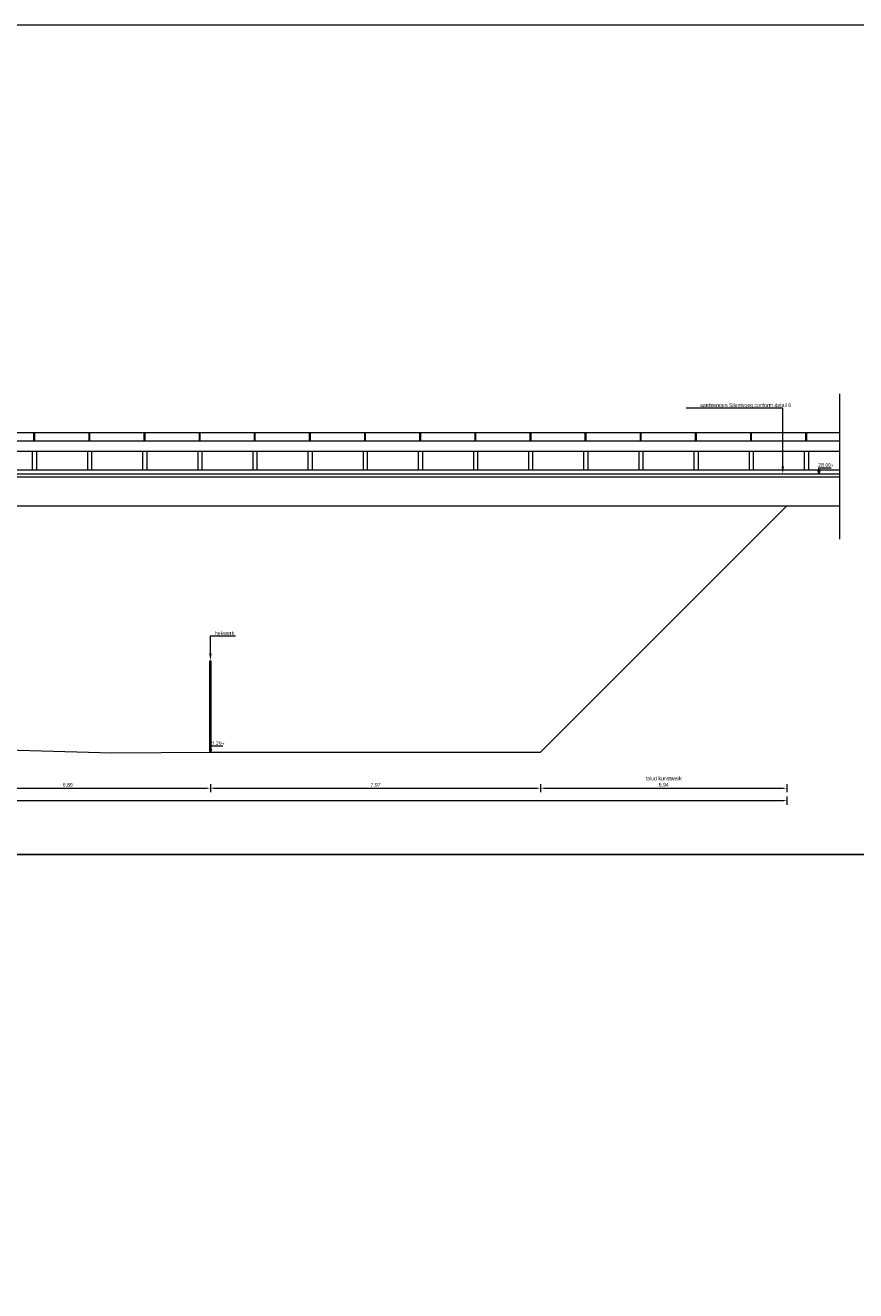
# Model space of a CAD drawing. Header units: metres. Extents: x 0 to 178216, y 0 to 407261.
# Tile 85 of 126: x 166848 to 166868, y 406235 to 406266. Entities that reach past the tile are written whole.
import ezdxf
from ezdxf import colors
from ezdxf.entities.mleader import LeaderData, LeaderLine
from ezdxf.math import Vec2, Vec3

# ---------------------------------------------------------------- set-up
doc = ezdxf.new("R2010")
doc.units = ezdxf.units.M
doc.header["$PDSIZE"] = 1
doc.linetypes.add('XX-AFBREEK', pattern=[7, 4, -1, 1, -1])
doc.layers.get('0').update_dxf_attribs({"lineweight": 18})
doc.layers.get('Defpoints').update_dxf_attribs({"lineweight": 18})
for name, color, linetype, lineweight in [('X-XX-AL-AFBREEKLIJN-G', 7, 'XX-AFBREEK', 18), ('X-XX-AL-TEKENBLAD-S', 7, 'Continuous', 18), ('X-XX-AL-TEKENBLAD-T18', 10, 'Continuous', 18)]:
    doc.layers.add(name, color=color, linetype=linetype, lineweight=lineweight)
doc.layers.add('X-XX-AL-HULPLIJN-G', color=210, linetype='Continuous', lineweight=18, plot=False)
doc.styles.add('NLCS-ISO', font='NLCS-ISO.ttf')
doc.styles.add('NLCS-ISO-M100-T50', font='LT.TTF', dxfattribs={"height": 0.5})
doc.styles.add('NLCS-ISO-M50-T18', font='LT.TTF', dxfattribs={"height": 0.09})
doc.dimstyles.new('NLCS-M50-T18-PIJL_L2_H2', dxfattribs={"dimscale": 0.05, "dimtxt": 0.09, "dimasz": 1.8, "dimexe": 2, "dimexo": 2, "dimgap": 0.7, "dimtad": 1, "dimzin": 0, "dimdsep": 46, "dimtxsty": 'NLCS-ISO-M50-T18', "dimcen": 0, "dimdle": 2, "dimclrd": 256, "dimclre": 256, "dimclrt": 10, "dimazin": 0, "dimtfac": 1, "dimtofl": 0, "dimtmove": 0, "dimatfit": 3, "dimfxl": 2, "dimfxlon": 1, "dimtfillclr": 256, "dimtolj": 1, "dimtzin": 0, "dimlwd": -1, "dimlwe": -1, "dimarcsym": 0})

# ---------------------------------------------------------------- blocks, each defined once
blk = doc.blocks.new('*D253')
at = {"layer": 'Defpoints', "color": 0, "transparency": 16777216}
for p in [(166845.407, 406248.147), (166852.292, 406248.054), (166852.292, 406247.185)]:
    blk.add_point(p, dxfattribs=at)
at = {"layer": 'X-XX-AL-TEKENBLAD-S', "transparency": 16777216}
for p, q in [((166845.407, 406247.285), (166845.407, 406247.085)), ((166845.497, 406247.185), (166852.202, 406247.185)), ((166852.292, 406247.285), (166852.292, 406247.085))]:
    blk.add_line(p, q, dxfattribs=at)
for points in [[(166845.497, 406247.2), (166845.497, 406247.17), (166845.407, 406247.185)], [(166852.202, 406247.2), (166852.202, 406247.17), (166852.292, 406247.185)]]:
    blk.add_solid(points, dxfattribs=at)
at = {"layer": 'X-XX-AL-TEKENBLAD-S', "color": 10, "transparency": 16777216, "insert": (166848.85, 406247.266), "char_height": 0.09, "attachment_point": 5, "style": 'NLCS-ISO-M50-T18'}
blk.add_mtext('\\A1;6.89', dxfattribs=at)
blk = doc.blocks.new('*D254')
at = {"layer": 'Defpoints', "color": 0, "transparency": 16777216}
for p in [(166852.292, 406248.054), (166860.258, 406248.054), (166860.258, 406247.185)]:
    blk.add_point(p, dxfattribs=at)
at = {"layer": 'X-XX-AL-TEKENBLAD-S', "transparency": 16777216}
for p, q in [((166852.292, 406247.285), (166852.292, 406247.085)), ((166852.382, 406247.185), (166860.168, 406247.185)), ((166860.258, 406247.285), (166860.258, 406247.085))]:
    blk.add_line(p, q, dxfattribs=at)
for points in [[(166852.382, 406247.2), (166852.382, 406247.17), (166852.292, 406247.185)], [(166860.168, 406247.2), (166860.168, 406247.17), (166860.258, 406247.185)]]:
    blk.add_solid(points, dxfattribs=at)
at = {"layer": 'X-XX-AL-TEKENBLAD-S', "color": 10, "transparency": 16777216, "insert": (166856.275, 406247.266), "char_height": 0.09, "attachment_point": 5, "style": 'NLCS-ISO-M50-T18'}
blk.add_mtext('\\A1;7.97', dxfattribs=at)
blk = doc.blocks.new('*D255')
at = {"layer": 'Defpoints', "color": 0, "transparency": 16777216}
for p in [(166866.198, 406253.994), (166860.258, 406248.054), (166866.198, 406247.185)]:
    blk.add_point(p, dxfattribs=at)
at = {"layer": 'X-XX-AL-TEKENBLAD-S', "transparency": 16777216}
for p, q in [((166860.258, 406247.285), (166860.258, 406247.085)), ((166860.348, 406247.185), (166866.108, 406247.185)), ((166866.198, 406247.285), (166866.198, 406247.085))]:
    blk.add_line(p, q, dxfattribs=at)
for points in [[(166860.348, 406247.2), (166860.348, 406247.17), (166860.258, 406247.185)], [(166866.108, 406247.2), (166866.108, 406247.17), (166866.198, 406247.185)]]:
    blk.add_solid(points, dxfattribs=at)
at = {"layer": 'X-XX-AL-TEKENBLAD-S', "color": 10, "transparency": 16777216, "insert": (166863.228, 406247.343), "char_height": 0.09, "attachment_point": 5, "style": 'NLCS-ISO-M50-T18'}
blk.add_mtext('\\A1;talud kunstwerk\\P5.94', dxfattribs=at)
blk = doc.blocks.new('*D256')
at = {"layer": 'Defpoints', "color": 0, "transparency": 16777216}
for p in [(166827.103, 406247.185), (166866.198, 406247.185), (166866.198, 406246.885)]:
    blk.add_point(p, dxfattribs=at)
at = {"layer": 'X-XX-AL-TEKENBLAD-S', "transparency": 16777216}
for p, q in [((166827.103, 406246.985), (166827.103, 406246.785)), ((166827.193, 406246.885), (166866.108, 406246.885)), ((166866.198, 406246.985), (166866.198, 406246.785))]:
    blk.add_line(p, q, dxfattribs=at)
for points in [[(166827.193, 406246.9), (166827.193, 406246.87), (166827.103, 406246.885)], [(166866.108, 406246.9), (166866.108, 406246.87), (166866.198, 406246.885)]]:
    blk.add_solid(points, dxfattribs=at)
at = {"layer": 'X-XX-AL-TEKENBLAD-S', "color": 10, "transparency": 16777216, "insert": (166846.651, 406246.966), "char_height": 0.09, "attachment_point": 5, "style": 'NLCS-ISO-M50-T18'}
blk.add_mtext('\\A1;39.10', dxfattribs=at)

msp = doc.modelspace()

# ---------------------------------------------------------------- linework, layer by layer
at = {"color": 8}
for p, q in [((166866.9906, 406254.8365), (166866.9456, 406254.8365)), ((166866.9456, 406254.8365), (166866.9681, 406254.7645)), ((166866.9681, 406254.9145), (166867.2681, 406254.9145)), ((166866.9681, 406254.8365), (166866.9681, 406254.9145)), ((166866.9906, 406254.8365), (166866.9681, 406254.7645)), ((166852.3146, 406248.1265), (166852.2696, 406248.1265)), ((166852.2696, 406248.1265), (166852.2921, 406248.0545)), ((166852.2921, 406248.2045), (166852.5921, 406248.2045)), ((166852.2921, 406248.1265), (166852.2921, 406248.2045)), ((166852.3146, 406248.1265), (166852.2921, 406248.0545))]:
    msp.add_line(p, q, dxfattribs=at)
at = {"layer": 'X-XX-AL-AFBREEKLIJN-G', "flags": 128}
msp.add_lwpolyline([(166867.4681, 406256.6945), (166867.4681, 406253.1945)], dxfattribs=at)
at = {"layer": 'X-XX-AL-HULPLIJN-G', "flags": 128}
for points in [[(166825.3375, 406265.5848), (166825.3375, 406245.5848), (166875.3375, 406245.5848), (166875.3375, 406265.5848)], [(166825.3375, 406245.5848), (166825.3375, 406225.5848), (166875.3375, 406225.5848), (166875.3375, 406245.5848)]]:
    msp.add_lwpolyline(points, close=True, dxfattribs=at)
at = {"layer": 'X-XX-AL-TEKENBLAD-S', "flags": 128}
for points in [[(166825.8375, 406255.7645), (166867.4681, 406255.7645)], [(166848.0356, 406255.5645), (166848.0356, 406255.7645)], [(166848.0556, 406255.5645), (166848.0556, 406255.7645)], [(166849.3656, 406255.5645), (166849.3656, 406255.7645)], [(166849.3856, 406255.5645), (166849.3856, 406255.7645)], [(166850.6956, 406255.5645), (166850.6956, 406255.7645)], [(166850.7156, 406255.5645), (166850.7156, 406255.7645)], [(166852.0256, 406255.5645), (166852.0256, 406255.7645)], [(166852.0456, 406255.5645), (166852.0456, 406255.7645)], [(166853.3556, 406255.5645), (166853.3556, 406255.7645)], [(166853.3756, 406255.5645), (166853.3756, 406255.7645)], [(166854.6856, 406255.5645), (166854.6856, 406255.7645)], [(166854.7056, 406255.5645), (166854.7056, 406255.7645)], [(166856.0156, 406255.5645), (166856.0156, 406255.7645)], [(166856.0356, 406255.5645), (166856.0356, 406255.7645)], [(166857.3456, 406255.5645), (166857.3456, 406255.7645)], [(166857.3656, 406255.5645), (166857.3656, 406255.7645)], [(166858.6756, 406255.5645), (166858.6756, 406255.7645)], [(166858.6956, 406255.5645), (166858.6956, 406255.7645)], [(166860.0056, 406255.5645), (166860.0056, 406255.7645)], [(166860.0256, 406255.5645), (166860.0256, 406255.7645)], [(166861.3356, 406255.5645), (166861.3356, 406255.7645)], [(166861.3556, 406255.5645), (166861.3556, 406255.7645)], [(166862.6656, 406255.5645), (166862.6656, 406255.7645)], [(166862.6856, 406255.5645), (166862.6856, 406255.7645)], [(166863.9956, 406255.5645), (166863.9956, 406255.7645)], [(166864.0156, 406255.5645), (166864.0156, 406255.7645)], [(166865.3256, 406255.5645), (166865.3256, 406255.7645)], [(166865.3456, 406255.5645), (166865.3456, 406255.7645)], [(166866.6556, 406255.5645), (166866.6556, 406255.7645)], [(166866.6756, 406255.5645), (166866.6756, 406255.7645)], [(166825.8375, 406255.5645), (166867.4681, 406255.5645)], [(166825.8375, 406255.3145), (166867.4681, 406255.3145)], [(166847.9956, 406255.3145), (166847.9956, 406254.8645)], [(166848.0956, 406255.3145), (166848.0956, 406254.8645)], [(166849.3256, 406255.3145), (166849.3256, 406254.8645)], [(166849.4256, 406255.3145), (166849.4256, 406254.8645)], [(166850.6556, 406255.3145), (166850.6556, 406254.8645)], [(166850.7556, 406255.3145), (166850.7556, 406254.8645)], [(166851.9856, 406255.3145), (166851.9856, 406254.8645)], [(166852.0856, 406255.3145), (166852.0856, 406254.8645)], [(166853.3156, 406255.3145), (166853.3156, 406254.8645)], [(166853.4156, 406255.3145), (166853.4156, 406254.8645)], [(166854.6456, 406255.3145), (166854.6456, 406254.8645)], [(166854.7456, 406255.3145), (166854.7456, 406254.8645)], [(166855.9756, 406255.3145), (166855.9756, 406254.8645)], [(166856.0756, 406255.3145), (166856.0756, 406254.8645)], [(166857.3056, 406255.3145), (166857.3056, 406254.8645)], [(166857.4056, 406255.3145), (166857.4056, 406254.8645)], [(166858.6356, 406255.3145), (166858.6356, 406254.8645)], [(166858.7356, 406255.3145), (166858.7356, 406254.8645)], [(166859.9656, 406255.3145), (166859.9656, 406254.8645)], [(166860.0656, 406255.3145), (166860.0656, 406254.8645)], [(166861.2956, 406255.3145), (166861.2956, 406254.8645)], [(166861.3956, 406255.3145), (166861.3956, 406254.8645)], [(166862.6256, 406255.3145), (166862.6256, 406254.8645)], [(166862.7256, 406255.3145), (166862.7256, 406254.8645)], [(166863.9556, 406255.3145), (166863.9556, 406254.8645)], [(166864.0556, 406255.3145), (166864.0556, 406254.8645)], [(166865.2856, 406255.3145), (166865.2856, 406254.8645)], [(166865.3856, 406255.3145), (166865.3856, 406254.8645)], [(166866.6156, 406255.3145), (166866.6156, 406254.8645)], [(166866.7156, 406255.3145), (166866.7156, 406254.8645)], [(166825.8375, 406254.8645), (166867.4681, 406254.8645)], [(166825.8375, 406254.7645), (166867.4681, 406254.7645)], [(166825.8375, 406254.6945), (166867.4681, 406254.6945)], [(166825.8375, 406253.9945), (166867.4681, 406253.9945)], [(166866.1981, 406253.9945), (166860.2581, 406248.0545)], [(166852.2796, 406248.0545), (166852.2796, 406250.2545), (166852.3046, 406250.2545), (166852.3046, 406248.0545)], [(166835.2465, 406248.0245), (166837.9958, 406248.0645), (166840.9905, 406248.1568), (166841.8102, 406248.1544), (166845.4079, 406248.1445), (166846.2293, 406248.1423), (166849.9152, 406248.0345), (166852.2921, 406248.0545)], [(166852.2921, 406248.0545), (166860.2581, 406248.0545)]]:
    msp.add_lwpolyline(points, dxfattribs=at)

# ---------------------------------------------------------------- texts
at = {"color": 8, "style": 'NLCS-ISO'}
for tag, p in [('28.00+', (166866.9518, 406254.9345)), ('21.29+', (166852.2758, 406248.2245))]:
    msp.add_attdef(tag, p, '...', height=0.09, dxfattribs=at)

# ---------------------------------------------------------------- dimensions: what is measured, and where the dimension line sits
at = {"layer": 'X-XX-AL-TEKENBLAD-S', "color": 8}
dim = msp.add_linear_dim(base=(166866.1981, 406247.1848), p1=(166860.2581, 406248.0545), p2=(166866.1981, 406253.9945), text='talud kunstwerk\\P<>', dimstyle='NLCS-M50-T18-PIJL_L2_H2', dxfattribs=at)
dim.commit()
dim.dimension.update_dxf_attribs({"geometry": '*D255', "text_midpoint": (166863.2281, 406247.3429)})
for base, p1, p2, picture, middle in [((166852.2921, 406247.1848), (166845.407, 406248.1473), (166852.2921, 406248.0545), '*D253', (166848.8496, 406247.2655)), ((166860.2581, 406247.1848), (166852.2921, 406248.0545), (166860.2581, 406248.0545), '*D254', (166856.2751, 406247.2655)), ((166866.1981, 406246.8848), (166827.1029, 406247.1848), (166866.1981, 406247.1848), '*D256', (166846.6505, 406246.9655))]:
    dim = msp.add_linear_dim(base=base, p1=p1, p2=p2, dimstyle='NLCS-M50-T18-PIJL_L2_H2', dxfattribs=at)
    dim.commit()
    dim.dimension.update_dxf_attribs({"geometry": picture, "text_midpoint": middle})

# ---------------------------------------------------------------- leaders
at = {"layer": 'X-XX-AL-TEKENBLAD-T18'}
ml = msp.add_multileader_mtext('Standard', dxfattribs=at)
ml.set_content('aanbrengen Silentvoeg conform detail 6', color=256, style='NLCS-ISO-M100-T50')
ml.set_leader_properties(color=256, linetype='ByLayer', lineweight=-1)
ml.build(insert=Vec2(0, 0))
ml.multileader.update_dxf_attribs({"text_left_attachment_type": 5, "text_right_attachment_type": 5, "dogleg_length": 0, "arrow_head_size": 0.18})
ctx = ml.context
ctx.base_point, ctx.char_height, ctx.arrow_head_size, ctx.landing_gap_size, ctx.plane_origin = Vec3(166864.0844, 406256.3523), 0.09, 0.18, 0.018, Vec3(166866.1877, 406255.092)
ctx.left_attachment, ctx.right_attachment = 5, 5
notes = []
notes.append((ctx, [(1, (1, 1, 0), (166866.102, 406256.3523), (-1, 0), 0, [(0, [(166866.0981, 406254.7645)], 0, [])])]))
ctx.mtext.insert, ctx.mtext.flow_direction = Vec3(166864.1024, 406256.4693), 5
ml = msp.add_multileader_mtext('Standard', dxfattribs=at)
ml.set_content('hekwerk', color=256, style='NLCS-ISO-M100-T50')
ml.set_leader_properties(color=256, linetype='ByLayer', lineweight=-1)
ml.build(insert=Vec2(0, 0))
ml.multileader.update_dxf_attribs({"text_left_attachment_type": 5, "text_right_attachment_type": 5, "dogleg_length": 0.09, "arrow_head_size": 0.18})
ctx = ml.context
ctx.base_point, ctx.char_height, ctx.arrow_head_size, ctx.landing_gap_size, ctx.plane_origin = Vec3(166852.382, 406250.8631), 0.09, 0.18, 0.018, Vec3(166852.3817, 406249.6027)
ctx.left_attachment, ctx.right_attachment = 5, 5
notes.append((ctx, [(0, (1, 1, 0), (166852.292, 406250.8631), (1, 0), 0.09, [(0, [(166852.292, 406250.2545)], 0, [])])]))
ctx.mtext.insert, ctx.mtext.flow_direction = Vec3(166852.4, 406250.9711), 5
for ctx, leaders in notes:
    for number, flags, end, landing, length, lines in leaders:
        leader = LeaderData()
        leader.index, (leader.has_last_leader_line, leader.has_dogleg_vector, leader.attachment_direction) = number, flags
        leader.last_leader_point, leader.dogleg_vector, leader.dogleg_length = Vec3(end), Vec3(landing), length
        for number, points, colour, breaks in lines:
            line = LeaderLine()
            line.index, line.vertices, line.color, line.breaks = number, Vec3.list(points), colors.encode_raw_color(colour), breaks
            leader.lines.append(line)
        ctx.leaders.append(leader)

doc.saveas('drawing.dxf')
